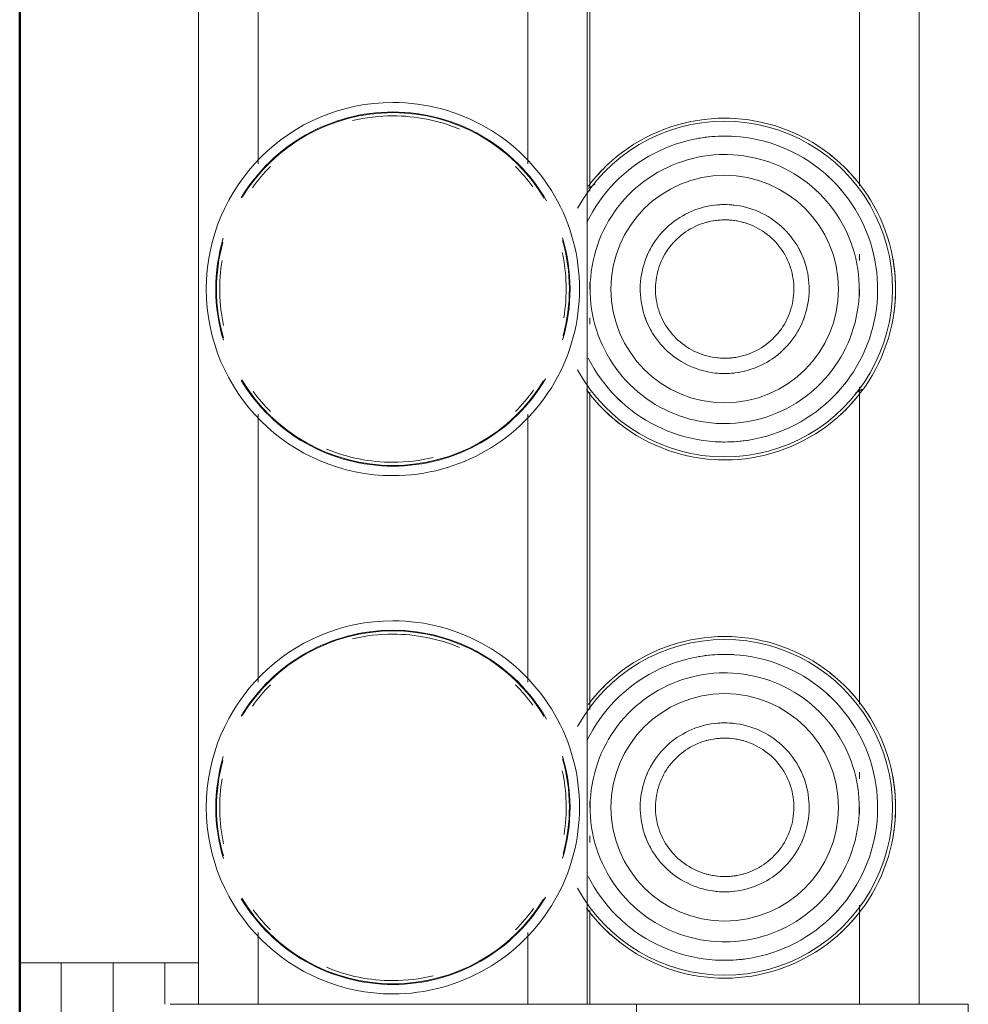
# Model space of a CAD drawing. Header units: millimetres. Extents: x 26623 to 48924, y 4737 to 39091.
# Tile 60 of 89: x 34063 to 34155, y 36442 to 36537. Entities that reach past the tile are written whole.
import ezdxf

# ---------------------------------------------------------------- set-up
doc = ezdxf.new("R2010")
doc.units = ezdxf.units.MM
doc.linetypes.add('ADSK_Скрыто', pattern=[300, 150, -150])
for name, color, linetype, lineweight in [('A-DETL-____-HDLN', 90, 'ADSK_Скрыто', 9), ('A-WALL-____-MCUT', 113, 'Continuous', 50), ('A-WALL-____-OTLN', 113, 'Continuous', 20), ('M-EQPM-____-OTLN', 50, 'Continuous', 20)]:
    doc.layers.add(name, color=color, linetype=linetype, lineweight=lineweight)

# ---------------------------------------------------------------- blocks, each defined once
blk = doc.blocks.new('Прямая форма - V line-612541-В_Этаж 03_Водопровод')
at = {"layer": 'A-WALL-____-MCUT', "color": 9}
blk.add_line((400, 0), (7702.211, 0), dxfattribs=at)
blk = doc.blocks.new('Прямая форма - SW - 019-612542-В_Этаж 03_Водопровод')
blk.add_blockref('Прямая форма - V line-612541-В_Этаж 03_Водопровод', (0, 0))
blk = doc.blocks.new('V line_ifc_RVT-1-В_Этаж 03_Водопровод')
at = {"layer": 'A-WALL-____-OTLN', "color": 253, "lineweight": 20, "rotation": 90}
blk.add_blockref('Прямая форма - SW - 019-612542-В_Этаж 03_Водопровод', (34063.24, 30037.635), dxfattribs=at)
blk = doc.blocks.new('ADSK_Коллектор с регулирующими клапанами и расходомерами - N5-1658361-В_Этаж 03_Водопровод')
at = {"layer": 'M-EQPM-____-OTLN'}
for p, q in [((262, 91.5), (250, 91.5)), ((250, 91.5), (250, 85)), ((250, 86.75), (62, 86.75)), ((250, 59.5), (250, 85)), ((171.058, 81), (140.831, 81)), ((178.238, 81), (177.62, 81)), ((181.608, 81), (181, 81)), ((221.058, 81), (190.438, 81)), ((191.03, 80.627), (190.669, 81.253)), ((228.238, 81), (227.62, 81)), ((231.608, 81), (231, 81)), ((250, 81), (240.438, 81)), ((262, 59.5), (250, 59.5)), ((250, 59.5), (250, 53)), ((170.896, 55.5), (171.275, 54.843)), ((250, 54.75), (62, 54.75)), ((140.942, 55), (171.564, 55)), ((180.392, 55), (181, 55)), ((183.762, 55), (184.38, 55)), ((190.942, 55), (221.564, 55)), ((230.392, 55), (231, 55)), ((233.762, 55), (234.38, 55)), ((240.942, 55), (250, 55)), ((250, 18.5), (250, 53)), ((168.929, 49), (143.071, 49)), ((218.929, 49), (193.071, 49)), ((250, 49), (243.071, 49)), ((143.071, 23), (168.929, 23)), ((193.071, 23), (218.929, 23)), ((243.071, 23), (250, 23)), ((250, 14.5), (250, 18.5)), ((62, 17.25), (250, 17.25)), ((246, 14), (246, 17.25)), ((250, 14), (246, 14)), ((246, 14), (246, 11.657)), ((246, 10.172), (246, 11.657)), ((246, 9), (246, 10.172)), ((266, 9), (246, 9)), ((246, 9), (246, 6.657)), ((246, 5.172), (246, 6.657)), ((246, 4), (246, 5.172)), ((246, 4), (246, 0)), ((256, 4), (246, 4)), ((246, 0), (256, 0))]:
    blk.add_line(p, q, dxfattribs=at)
at = {"layer": 'M-EQPM-____-OTLN', "flags": 128}
for points in [[(197.483, 68), (197.47, 68.659), (197.43, 69.317), (197.364, 69.973), (197.272, 70.626), (197.154, 71.275), (197.011, 71.918), (196.841, 72.555), (196.646, 73.185), (196.426, 73.807), (196.182, 74.419), (195.913, 75.021), (195.62, 75.611), (195.304, 76.19), (194.965, 76.756), (194.604, 77.307), (194.221, 77.844), (193.817, 78.364), (193.392, 78.869), (192.947, 79.355), (192.484, 79.824), (192.002, 80.274), (191.502, 80.704), (190.986, 81.114), (190.453, 81.503), (189.906, 81.87), (189.344, 82.215), (188.769, 82.537), (188.181, 82.836), (187.582, 83.112), (186.973, 83.363), (186.354, 83.589), (185.726, 83.791), (185.091, 83.967), (184.449, 84.118), (183.802, 84.243), (183.15, 84.342), (182.495, 84.415), (181.837, 84.462), (181.178, 84.482), (180.519, 84.476), (179.86, 84.443), (179.204, 84.385), (178.55, 84.3), (177.9, 84.189), (177.255, 84.052), (176.616, 83.889), (175.984, 83.701), (175.36, 83.488), (174.746, 83.25), (174.141, 82.988), (173.547, 82.702), (172.965, 82.392), (172.396, 82.059), (171.84, 81.704), (171.3, 81.326), (170.775, 80.928), (170.266, 80.509), (169.774, 80.069), (169.301, 79.611), (168.846, 79.134), (168.41, 78.639), (167.995, 78.127), (167.6, 77.599), (167.227, 77.055), (166.876, 76.497), (166.547, 75.925), (166.242, 75.341), (165.96, 74.745), (165.703, 74.138), (165.469, 73.522), (165.261, 72.896), (165.078, 72.263), (164.92, 71.623), (164.788, 70.977), (164.682, 70.326), (164.602, 69.672), (164.548, 69.015), (164.521, 68.356), (164.517, 68)], [(247.483, 68), (247.47, 68.659), (247.43, 69.317), (247.364, 69.973), (247.272, 70.626), (247.154, 71.275), (247.011, 71.918), (246.841, 72.555), (246.646, 73.185), (246.426, 73.807), (246.182, 74.419), (245.913, 75.021), (245.62, 75.611), (245.304, 76.19), (244.965, 76.756), (244.604, 77.307), (244.221, 77.844), (243.817, 78.364), (243.392, 78.869), (242.947, 79.355), (242.484, 79.824), (242.002, 80.274), (241.502, 80.704), (240.986, 81.114), (240.453, 81.503), (239.906, 81.87), (239.344, 82.215), (238.769, 82.537), (238.181, 82.836), (237.582, 83.112), (236.973, 83.363), (236.354, 83.589), (235.726, 83.791), (235.091, 83.967), (234.449, 84.118), (233.802, 84.243), (233.15, 84.342), (232.495, 84.415), (231.837, 84.462), (231.178, 84.482), (230.519, 84.476), (229.86, 84.443), (229.204, 84.385), (228.55, 84.3), (227.9, 84.189), (227.255, 84.052), (226.616, 83.889), (225.984, 83.701), (225.36, 83.488), (224.746, 83.25), (224.141, 82.988), (223.547, 82.702), (222.965, 82.392), (222.396, 82.059), (221.84, 81.704), (221.3, 81.326), (220.775, 80.928), (220.266, 80.509), (219.774, 80.069), (219.301, 79.611), (218.846, 79.134), (218.41, 78.639), (217.995, 78.127), (217.6, 77.599), (217.227, 77.055), (216.876, 76.497), (216.547, 75.925), (216.242, 75.341), (215.96, 74.745), (215.703, 74.138), (215.469, 73.522), (215.261, 72.896), (215.078, 72.263), (214.92, 71.623), (214.788, 70.977), (214.682, 70.326), (214.602, 69.672), (214.548, 69.015), (214.521, 68.356), (214.517, 68)], [(195.756, 68), (195.744, 68.59), (195.709, 69.179), (195.65, 69.766), (195.567, 70.351), (195.462, 70.932), (195.333, 71.507), (195.181, 72.078), (195.007, 72.642), (194.81, 73.198), (194.591, 73.746), (194.35, 74.285), (194.088, 74.814), (193.805, 75.332), (193.502, 75.838), (193.178, 76.332), (192.835, 76.812), (192.474, 77.278), (192.093, 77.73), (191.695, 78.166), (191.28, 78.585), (190.849, 78.988), (190.402, 79.373), (189.939, 79.74), (189.463, 80.088), (188.973, 80.416), (188.47, 80.725), (187.955, 81.014), (187.429, 81.282), (186.893, 81.528), (186.347, 81.753), (185.793, 81.956), (185.231, 82.136), (184.662, 82.294), (184.087, 82.429), (183.508, 82.541), (182.924, 82.63), (182.338, 82.695), (181.749, 82.737), (181.159, 82.755), (180.569, 82.749), (179.98, 82.72), (179.392, 82.668), (178.807, 82.592), (178.225, 82.492), (177.647, 82.37), (177.076, 82.224), (176.51, 82.056), (175.951, 81.865), (175.401, 81.652), (174.859, 81.417), (174.328, 81.161), (173.807, 80.884), (173.297, 80.586), (172.8, 80.268), (172.316, 79.93), (171.846, 79.573), (171.391, 79.198), (170.951, 78.805), (170.527, 78.394), (170.119, 77.967), (169.729, 77.524), (169.358, 77.066), (169.004, 76.593), (168.67, 76.106), (168.356, 75.607), (168.062, 75.095), (167.789, 74.572), (167.536, 74.038), (167.306, 73.495), (167.097, 72.943), (166.91, 72.383), (166.746, 71.816), (166.605, 71.243), (166.487, 70.665), (166.392, 70.082), (166.32, 69.496), (166.272, 68.908), (166.248, 68.319), (166.244, 68)], [(245.756, 68), (245.744, 68.59), (245.709, 69.179), (245.65, 69.766), (245.567, 70.351), (245.462, 70.932), (245.333, 71.507), (245.181, 72.078), (245.007, 72.642), (244.81, 73.198), (244.591, 73.746), (244.35, 74.285), (244.088, 74.814), (243.805, 75.332), (243.502, 75.838), (243.178, 76.332), (242.835, 76.812), (242.474, 77.278), (242.093, 77.73), (241.695, 78.166), (241.28, 78.585), (240.849, 78.988), (240.402, 79.373), (239.939, 79.74), (239.463, 80.088), (238.973, 80.416), (238.47, 80.725), (237.955, 81.014), (237.429, 81.282), (236.893, 81.528), (236.347, 81.753), (235.793, 81.956), (235.231, 82.136), (234.662, 82.294), (234.087, 82.429), (233.508, 82.541), (232.924, 82.63), (232.338, 82.695), (231.749, 82.737), (231.159, 82.755), (230.569, 82.749), (229.98, 82.72), (229.392, 82.668), (228.807, 82.592), (228.225, 82.492), (227.647, 82.37), (227.076, 82.224), (226.51, 82.056), (225.951, 81.865), (225.401, 81.652), (224.859, 81.417), (224.328, 81.161), (223.807, 80.884), (223.297, 80.586), (222.8, 80.268), (222.316, 79.93), (221.846, 79.573), (221.391, 79.198), (220.951, 78.805), (220.527, 78.394), (220.119, 77.967), (219.729, 77.524), (219.358, 77.066), (219.004, 76.593), (218.67, 76.106), (218.356, 75.607), (218.062, 75.095), (217.789, 74.572), (217.536, 74.038), (217.306, 73.495), (217.097, 72.943), (216.91, 72.383), (216.746, 71.816), (216.605, 71.243), (216.487, 70.665), (216.392, 70.082), (216.32, 69.496), (216.272, 68.908), (216.248, 68.319), (216.244, 68)], [(193.978, 68), (193.968, 68.519), (193.937, 69.037), (193.885, 69.554), (193.813, 70.068), (193.72, 70.578), (193.606, 71.085), (193.473, 71.587), (193.32, 72.083), (193.146, 72.572), (192.954, 73.054), (192.742, 73.528), (192.512, 73.993), (192.263, 74.449), (191.996, 74.894), (191.711, 75.328), (191.41, 75.751), (191.092, 76.161), (190.757, 76.558), (190.407, 76.941), (190.042, 77.31), (189.663, 77.664), (189.269, 78.003), (188.863, 78.326), (188.443, 78.632), (188.012, 78.921), (187.57, 79.193), (187.117, 79.446), (186.654, 79.682), (186.183, 79.899), (185.703, 80.096), (185.215, 80.275), (184.721, 80.433), (184.221, 80.572), (183.716, 80.691), (183.206, 80.79), (182.693, 80.867), (182.177, 80.925), (181.659, 80.962), (181.14, 80.978), (180.621, 80.973), (180.103, 80.947), (179.586, 80.901), (179.071, 80.834), (178.559, 80.747), (178.051, 80.639), (177.548, 80.511), (177.051, 80.363), (176.559, 80.195), (176.075, 80.008), (175.599, 79.801), (175.132, 79.576), (174.673, 79.332), (174.225, 79.07), (173.788, 78.79), (173.362, 78.493), (172.949, 78.179), (172.548, 77.849), (172.161, 77.503), (171.788, 77.142), (171.43, 76.766), (171.087, 76.377), (170.76, 75.974), (170.449, 75.558), (170.155, 75.13), (169.879, 74.69), (169.62, 74.24), (169.38, 73.78), (169.158, 73.311), (168.955, 72.833), (168.772, 72.348), (168.607, 71.855), (168.463, 71.356), (168.339, 70.852), (168.235, 70.344), (168.152, 69.832), (168.089, 69.316), (168.046, 68.799), (168.025, 68.28), (168.022, 68)], [(243.978, 68), (243.968, 68.519), (243.937, 69.037), (243.885, 69.554), (243.813, 70.068), (243.72, 70.578), (243.606, 71.085), (243.473, 71.587), (243.32, 72.083), (243.146, 72.572), (242.954, 73.054), (242.742, 73.528), (242.512, 73.993), (242.263, 74.449), (241.996, 74.894), (241.711, 75.328), (241.41, 75.751), (241.092, 76.161), (240.757, 76.558), (240.407, 76.941), (240.042, 77.31), (239.663, 77.664), (239.269, 78.003), (238.863, 78.326), (238.443, 78.632), (238.012, 78.921), (237.57, 79.193), (237.117, 79.446), (236.654, 79.682), (236.183, 79.899), (235.703, 80.096), (235.215, 80.275), (234.721, 80.433), (234.221, 80.572), (233.716, 80.691), (233.206, 80.79), (232.693, 80.867), (232.177, 80.925), (231.659, 80.962), (231.14, 80.978), (230.621, 80.973), (230.103, 80.947), (229.586, 80.901), (229.071, 80.834), (228.559, 80.747), (228.051, 80.639), (227.548, 80.511), (227.051, 80.363), (226.559, 80.195), (226.075, 80.008), (225.599, 79.801), (225.132, 79.576), (224.673, 79.332), (224.225, 79.07), (223.788, 78.79), (223.362, 78.493), (222.949, 78.179), (222.548, 77.849), (222.161, 77.503), (221.788, 77.142), (221.43, 76.766), (221.087, 76.377), (220.76, 75.974), (220.449, 75.558), (220.155, 75.13), (219.879, 74.69), (219.62, 74.24), (219.38, 73.78), (219.158, 73.311), (218.955, 72.833), (218.772, 72.348), (218.607, 71.855), (218.463, 71.356), (218.339, 70.852), (218.235, 70.344), (218.152, 69.832), (218.089, 69.316), (218.046, 68.799), (218.025, 68.28), (218.022, 68)], [(189.15, 68), (189.143, 68.326), (189.124, 68.651), (189.091, 68.976), (189.046, 69.298), (188.988, 69.619), (188.916, 69.937), (188.833, 70.252), (188.736, 70.564), (188.628, 70.871), (188.507, 71.174), (188.374, 71.471), (188.229, 71.764), (188.073, 72.05), (187.905, 72.329), (187.726, 72.602), (187.537, 72.867), (187.337, 73.125), (187.127, 73.374), (186.907, 73.615), (186.678, 73.846), (186.44, 74.069), (186.193, 74.282), (185.937, 74.484), (185.674, 74.676), (185.403, 74.858), (185.126, 75.029), (184.841, 75.188), (184.551, 75.336), (184.255, 75.472), (183.953, 75.596), (183.647, 75.708), (183.337, 75.808), (183.023, 75.895), (182.705, 75.97), (182.385, 76.031), (182.063, 76.08), (181.739, 76.116), (181.414, 76.139), (181.088, 76.15), (180.762, 76.147), (180.436, 76.13), (180.112, 76.101), (179.788, 76.059), (179.467, 76.005), (179.148, 75.937), (178.832, 75.856), (178.52, 75.763), (178.211, 75.658), (177.907, 75.54), (177.608, 75.411), (177.315, 75.269), (177.027, 75.116), (176.746, 74.951), (176.471, 74.776), (176.204, 74.589), (175.944, 74.392), (175.692, 74.185), (175.449, 73.968), (175.215, 73.741), (174.99, 73.505), (174.775, 73.26), (174.57, 73.007), (174.374, 72.746), (174.19, 72.477), (174.016, 72.201), (173.854, 71.919), (173.703, 71.63), (173.564, 71.335), (173.436, 71.035), (173.321, 70.73), (173.218, 70.421), (173.127, 70.108), (173.049, 69.791), (172.984, 69.472), (172.932, 69.15), (172.892, 68.827), (172.865, 68.502), (172.852, 68.176), (172.85, 68)], [(239.15, 68), (239.143, 68.326), (239.124, 68.651), (239.091, 68.976), (239.046, 69.298), (238.988, 69.619), (238.916, 69.937), (238.833, 70.252), (238.736, 70.564), (238.628, 70.871), (238.507, 71.174), (238.374, 71.471), (238.229, 71.764), (238.073, 72.05), (237.905, 72.329), (237.726, 72.602), (237.537, 72.867), (237.337, 73.125), (237.127, 73.374), (236.907, 73.615), (236.678, 73.846), (236.44, 74.069), (236.193, 74.282), (235.937, 74.484), (235.674, 74.676), (235.403, 74.858), (235.126, 75.029), (234.841, 75.188), (234.551, 75.336), (234.255, 75.472), (233.953, 75.596), (233.647, 75.708), (233.337, 75.808), (233.023, 75.895), (232.705, 75.97), (232.385, 76.031), (232.063, 76.08), (231.739, 76.116), (231.414, 76.139), (231.088, 76.15), (230.762, 76.147), (230.436, 76.13), (230.112, 76.101), (229.788, 76.059), (229.467, 76.005), (229.148, 75.937), (228.832, 75.856), (228.52, 75.763), (228.211, 75.658), (227.907, 75.54), (227.608, 75.411), (227.315, 75.269), (227.027, 75.116), (226.746, 74.951), (226.471, 74.776), (226.204, 74.589), (225.944, 74.392), (225.692, 74.185), (225.449, 73.968), (225.215, 73.741), (224.99, 73.505), (224.775, 73.26), (224.57, 73.007), (224.374, 72.746), (224.19, 72.477), (224.016, 72.201), (223.854, 71.919), (223.703, 71.63), (223.564, 71.335), (223.436, 71.035), (223.321, 70.73), (223.218, 70.421), (223.127, 70.108), (223.049, 69.791), (222.984, 69.472), (222.932, 69.15), (222.892, 68.827), (222.865, 68.502), (222.852, 68.176), (222.85, 68)], [(187.676, 68), (187.671, 68.267), (187.655, 68.534), (187.628, 68.799), (187.591, 69.064), (187.543, 69.326), (187.485, 69.587), (187.416, 69.845), (187.337, 70.1), (187.248, 70.352), (187.149, 70.6), (187.04, 70.844), (186.922, 71.083), (186.794, 71.317), (186.656, 71.546), (186.51, 71.77), (186.355, 71.987), (186.191, 72.198), (186.019, 72.402), (185.839, 72.599), (185.651, 72.789), (185.456, 72.971), (185.254, 73.145), (185.044, 73.311), (184.829, 73.469), (184.607, 73.618), (184.38, 73.757), (184.147, 73.888), (183.909, 74.009), (183.666, 74.121), (183.419, 74.222), (183.168, 74.314), (182.914, 74.396), (182.657, 74.467), (182.397, 74.528), (182.135, 74.579), (181.871, 74.619), (181.605, 74.649), (181.339, 74.667), (181.072, 74.676), (180.805, 74.673), (180.538, 74.66), (180.272, 74.636), (180.008, 74.602), (179.744, 74.557), (179.483, 74.501), (179.224, 74.436), (178.968, 74.359), (178.716, 74.273), (178.467, 74.177), (178.222, 74.07), (177.981, 73.955), (177.746, 73.829), (177.515, 73.694), (177.29, 73.55), (177.071, 73.398), (176.858, 73.236), (176.652, 73.066), (176.453, 72.888), (176.261, 72.703), (176.077, 72.509), (175.901, 72.309), (175.733, 72.102), (175.573, 71.888), (175.422, 71.667), (175.279, 71.441), (175.146, 71.21), (175.023, 70.973), (174.909, 70.732), (174.804, 70.486), (174.71, 70.236), (174.625, 69.983), (174.551, 69.727), (174.487, 69.467), (174.434, 69.206), (174.391, 68.942), (174.358, 68.677), (174.337, 68.411), (174.326, 68.144), (174.324, 68)], [(237.676, 68), (237.671, 68.267), (237.655, 68.534), (237.628, 68.799), (237.591, 69.064), (237.543, 69.326), (237.485, 69.587), (237.416, 69.845), (237.337, 70.1), (237.248, 70.352), (237.149, 70.6), (237.04, 70.844), (236.922, 71.083), (236.794, 71.317), (236.656, 71.546), (236.51, 71.77), (236.355, 71.987), (236.191, 72.198), (236.019, 72.402), (235.839, 72.599), (235.651, 72.789), (235.456, 72.971), (235.254, 73.145), (235.044, 73.311), (234.829, 73.469), (234.607, 73.618), (234.38, 73.757), (234.147, 73.888), (233.909, 74.009), (233.666, 74.121), (233.419, 74.222), (233.168, 74.314), (232.914, 74.396), (232.657, 74.467), (232.397, 74.528), (232.135, 74.579), (231.871, 74.619), (231.605, 74.649), (231.339, 74.667), (231.072, 74.676), (230.805, 74.673), (230.538, 74.66), (230.272, 74.636), (230.008, 74.602), (229.744, 74.557), (229.483, 74.501), (229.224, 74.436), (228.968, 74.359), (228.716, 74.273), (228.467, 74.177), (228.222, 74.07), (227.981, 73.955), (227.746, 73.829), (227.515, 73.694), (227.29, 73.55), (227.071, 73.398), (226.858, 73.236), (226.652, 73.066), (226.453, 72.888), (226.261, 72.703), (226.077, 72.509), (225.901, 72.309), (225.733, 72.102), (225.573, 71.888), (225.422, 71.667), (225.279, 71.441), (225.146, 71.21), (225.023, 70.973), (224.909, 70.732), (224.804, 70.486), (224.71, 70.236), (224.625, 69.983), (224.551, 69.727), (224.487, 69.467), (224.434, 69.206), (224.391, 68.942), (224.358, 68.677), (224.337, 68.411), (224.326, 68.144), (224.324, 68)], [(164.517, 68), (164.53, 67.341), (164.57, 66.683), (164.636, 66.027), (164.728, 65.374), (164.846, 64.725), (164.989, 64.082), (165.159, 63.445), (165.354, 62.815), (165.574, 62.193), (165.818, 61.581), (166.087, 60.979), (166.38, 60.389), (166.696, 59.81), (167.035, 59.244), (167.396, 58.693), (167.779, 58.156), (168.183, 57.636), (168.608, 57.131), (169.053, 56.645), (169.516, 56.176), (169.998, 55.726), (170.498, 55.296), (171.014, 54.886), (171.073, 54.843)], [(166.244, 68), (166.256, 67.41), (166.291, 66.821), (166.35, 66.234), (166.433, 65.649), (166.538, 65.068), (166.667, 64.493), (166.819, 63.922), (166.993, 63.358), (167.19, 62.802), (167.409, 62.254), (167.65, 61.715), (167.912, 61.186), (168.195, 60.668), (168.498, 60.162), (168.822, 59.668), (169.165, 59.188), (169.526, 58.722), (169.907, 58.27), (170.305, 57.834), (170.72, 57.415), (171.151, 57.012), (171.598, 56.627), (172.061, 56.26), (172.537, 55.912), (173.027, 55.584), (173.53, 55.275), (174.045, 54.986), (174.571, 54.718)], [(168.022, 68), (168.032, 67.481), (168.063, 66.963), (168.115, 66.446), (168.187, 65.932), (168.28, 65.422), (168.394, 64.915), (168.527, 64.413), (168.68, 63.917), (168.854, 63.428), (169.046, 62.946), (169.258, 62.472), (169.488, 62.007), (169.737, 61.551), (170.004, 61.106), (170.289, 60.672), (170.59, 60.249), (170.908, 59.839), (171.243, 59.442), (171.593, 59.059), (171.958, 58.69), (172.337, 58.336), (172.731, 57.997), (173.137, 57.674), (173.557, 57.368), (173.988, 57.079), (174.43, 56.807), (174.883, 56.554), (175.346, 56.318), (175.817, 56.101), (176.297, 55.904), (176.785, 55.725), (177.279, 55.567), (177.779, 55.428), (178.284, 55.309), (178.794, 55.21), (179.307, 55.133), (179.823, 55.075), (180.341, 55.038), (180.86, 55.022), (181.379, 55.027), (181.897, 55.053), (182.414, 55.099), (182.929, 55.166), (183.441, 55.253), (183.949, 55.361), (184.452, 55.489), (184.949, 55.637), (185.441, 55.805), (185.925, 55.992), (186.401, 56.199), (186.868, 56.424), (187.327, 56.668), (187.775, 56.93), (188.212, 57.21), (188.638, 57.507), (189.051, 57.821), (189.452, 58.151), (189.839, 58.497), (190.212, 58.858), (190.57, 59.234), (190.913, 59.623), (191.24, 60.026), (191.551, 60.442), (191.845, 60.87), (192.121, 61.31), (192.38, 61.76), (192.62, 62.22), (192.842, 62.689), (193.045, 63.167), (193.228, 63.652), (193.393, 64.145), (193.537, 64.644), (193.661, 65.148), (193.765, 65.656), (193.848, 66.168), (193.911, 66.684), (193.954, 67.201), (193.975, 67.72), (193.978, 68)], [(172.85, 68), (172.857, 67.674), (172.876, 67.349), (172.909, 67.024), (172.954, 66.702), (173.012, 66.381), (173.084, 66.063), (173.167, 65.748), (173.264, 65.436), (173.372, 65.129), (173.493, 64.826), (173.626, 64.529), (173.771, 64.236), (173.927, 63.95), (174.095, 63.671), (174.274, 63.398), (174.463, 63.133), (174.663, 62.875), (174.873, 62.626), (175.093, 62.385), (175.322, 62.154), (175.56, 61.931), (175.807, 61.718), (176.063, 61.516), (176.326, 61.324), (176.597, 61.142), (176.874, 60.971), (177.159, 60.812), (177.449, 60.664), (177.745, 60.528), (178.047, 60.404), (178.353, 60.292), (178.663, 60.192), (178.977, 60.105), (179.295, 60.03), (179.615, 59.969), (179.937, 59.92), (180.261, 59.884), (180.586, 59.861), (180.912, 59.85), (181.238, 59.853), (181.564, 59.87), (181.888, 59.899), (182.212, 59.941), (182.533, 59.995), (182.852, 60.063), (183.168, 60.144), (183.48, 60.237), (183.789, 60.342), (184.093, 60.46), (184.392, 60.589), (184.685, 60.731), (184.973, 60.884), (185.254, 61.049), (185.529, 61.224), (185.796, 61.411), (186.056, 61.608), (186.308, 61.815), (186.551, 62.032), (186.785, 62.259), (187.01, 62.495), (187.225, 62.74), (187.43, 62.993), (187.626, 63.254), (187.81, 63.523), (187.984, 63.799), (188.146, 64.081), (188.297, 64.37), (188.436, 64.665), (188.564, 64.965), (188.679, 65.27), (188.782, 65.579), (188.873, 65.892), (188.951, 66.209), (189.016, 66.528), (189.068, 66.85), (189.108, 67.173), (189.135, 67.498), (189.148, 67.824), (189.15, 68)], [(174.324, 68), (174.329, 67.733), (174.345, 67.466), (174.372, 67.201), (174.409, 66.936), (174.457, 66.674), (174.515, 66.413), (174.584, 66.155), (174.663, 65.9), (174.752, 65.648), (174.851, 65.4), (174.96, 65.156), (175.078, 64.917), (175.206, 64.683), (175.344, 64.454), (175.49, 64.23), (175.645, 64.013), (175.809, 63.802), (175.981, 63.598), (176.161, 63.401), (176.349, 63.211), (176.544, 63.029), (176.746, 62.855), (176.956, 62.689), (177.171, 62.531), (177.393, 62.382), (177.62, 62.243), (177.853, 62.112), (178.091, 61.991), (178.334, 61.879), (178.581, 61.778), (178.832, 61.686), (179.086, 61.604), (179.343, 61.533), (179.603, 61.472), (179.865, 61.421), (180.129, 61.381), (180.395, 61.351), (180.661, 61.333), (180.928, 61.324), (181.195, 61.327), (181.462, 61.34), (181.728, 61.364), (181.992, 61.398), (182.256, 61.443), (182.517, 61.499), (182.776, 61.564), (183.032, 61.641), (183.284, 61.727), (183.533, 61.823), (183.778, 61.93), (184.019, 62.045), (184.254, 62.171), (184.485, 62.306), (184.71, 62.45), (184.929, 62.602), (185.142, 62.764), (185.348, 62.934), (185.547, 63.112), (185.739, 63.297), (185.923, 63.491), (186.099, 63.691), (186.267, 63.898), (186.427, 64.112), (186.578, 64.333), (186.721, 64.559), (186.854, 64.79), (186.977, 65.027), (187.091, 65.268), (187.196, 65.514), (187.29, 65.764), (187.375, 66.017), (187.449, 66.273), (187.513, 66.533), (187.566, 66.794), (187.609, 67.058), (187.642, 67.323), (187.663, 67.589), (187.674, 67.856), (187.676, 68)], [(187.672, 54.839), (188.193, 55.116), (188.703, 55.414), (189.2, 55.732), (189.684, 56.07), (190.154, 56.427), (190.609, 56.802), (191.049, 57.195), (191.473, 57.606), (191.881, 58.033), (192.271, 58.476), (192.642, 58.934), (192.996, 59.407), (193.33, 59.894), (193.644, 60.393), (193.938, 60.905), (194.211, 61.428), (194.464, 61.962), (194.694, 62.505), (194.903, 63.057), (195.09, 63.617), (195.254, 64.184), (195.395, 64.757), (195.513, 65.335), (195.608, 65.918), (195.68, 66.504), (195.728, 67.092), (195.752, 67.681), (195.756, 68)], [(190.7, 54.674), (191.225, 55.072), (191.734, 55.491), (192.226, 55.931), (192.699, 56.389), (193.154, 56.866), (193.59, 57.361), (194.005, 57.873), (194.4, 58.401), (194.773, 58.945), (195.124, 59.503), (195.453, 60.075), (195.758, 60.659), (196.04, 61.255), (196.297, 61.862), (196.531, 62.478), (196.739, 63.104), (196.922, 63.737), (197.08, 64.377), (197.212, 65.023), (197.318, 65.674), (197.398, 66.328), (197.452, 66.985), (197.479, 67.644), (197.483, 68)], [(214.517, 68), (214.53, 67.341), (214.57, 66.683), (214.636, 66.027), (214.728, 65.374), (214.846, 64.725), (214.989, 64.082), (215.159, 63.445), (215.354, 62.815), (215.574, 62.193), (215.818, 61.581), (216.087, 60.979), (216.38, 60.389), (216.696, 59.81), (217.035, 59.244), (217.396, 58.693), (217.779, 58.156), (218.183, 57.636), (218.608, 57.131), (219.053, 56.645), (219.516, 56.176), (219.998, 55.726), (220.498, 55.296), (221.014, 54.886), (221.073, 54.843)], [(216.244, 68), (216.256, 67.41), (216.291, 66.821), (216.35, 66.234), (216.433, 65.649), (216.538, 65.068), (216.667, 64.493), (216.819, 63.922), (216.993, 63.358), (217.19, 62.802), (217.409, 62.254), (217.65, 61.715), (217.912, 61.186), (218.195, 60.668), (218.498, 60.162), (218.822, 59.668), (219.165, 59.188), (219.526, 58.722), (219.907, 58.27), (220.305, 57.834), (220.72, 57.415), (221.151, 57.012), (221.598, 56.627), (222.061, 56.26), (222.537, 55.912), (223.027, 55.584), (223.53, 55.275), (224.045, 54.986), (224.571, 54.718)], [(218.022, 68), (218.032, 67.481), (218.063, 66.963), (218.115, 66.446), (218.187, 65.932), (218.28, 65.422), (218.394, 64.915), (218.527, 64.413), (218.68, 63.917), (218.854, 63.428), (219.046, 62.946), (219.258, 62.472), (219.488, 62.007), (219.737, 61.551), (220.004, 61.106), (220.289, 60.672), (220.59, 60.249), (220.908, 59.839), (221.243, 59.442), (221.593, 59.059), (221.958, 58.69), (222.337, 58.336), (222.731, 57.997), (223.137, 57.674), (223.557, 57.368), (223.988, 57.079), (224.43, 56.807), (224.883, 56.554), (225.346, 56.318), (225.817, 56.101), (226.297, 55.904), (226.785, 55.725), (227.279, 55.567), (227.779, 55.428), (228.284, 55.309), (228.794, 55.21), (229.307, 55.133), (229.823, 55.075), (230.341, 55.038), (230.86, 55.022), (231.379, 55.027), (231.897, 55.053), (232.414, 55.099), (232.929, 55.166), (233.441, 55.253), (233.949, 55.361), (234.452, 55.489), (234.949, 55.637), (235.441, 55.805), (235.925, 55.992), (236.401, 56.199), (236.868, 56.424), (237.327, 56.668), (237.775, 56.93), (238.212, 57.21), (238.638, 57.507), (239.051, 57.821), (239.452, 58.151), (239.839, 58.497), (240.212, 58.858), (240.57, 59.234), (240.913, 59.623), (241.24, 60.026), (241.551, 60.442), (241.845, 60.87), (242.121, 61.31), (242.38, 61.76), (242.62, 62.22), (242.842, 62.689), (243.045, 63.167), (243.228, 63.652), (243.393, 64.145), (243.537, 64.644), (243.661, 65.148), (243.765, 65.656), (243.848, 66.168), (243.911, 66.684), (243.954, 67.201), (243.975, 67.72), (243.978, 68)], [(222.85, 68), (222.857, 67.674), (222.876, 67.349), (222.909, 67.024), (222.954, 66.702), (223.012, 66.381), (223.084, 66.063), (223.167, 65.748), (223.264, 65.436), (223.372, 65.129), (223.493, 64.826), (223.626, 64.529), (223.771, 64.236), (223.927, 63.95), (224.095, 63.671), (224.274, 63.398), (224.463, 63.133), (224.663, 62.875), (224.873, 62.626), (225.093, 62.385), (225.322, 62.154), (225.56, 61.931), (225.807, 61.718), (226.063, 61.516), (226.326, 61.324), (226.597, 61.142), (226.874, 60.971), (227.159, 60.812), (227.449, 60.664), (227.745, 60.528), (228.047, 60.404), (228.353, 60.292), (228.663, 60.192), (228.977, 60.105), (229.295, 60.03), (229.615, 59.969), (229.937, 59.92), (230.261, 59.884), (230.586, 59.861), (230.912, 59.85), (231.238, 59.853), (231.564, 59.87), (231.888, 59.899), (232.212, 59.941), (232.533, 59.995), (232.852, 60.063), (233.168, 60.144), (233.48, 60.237), (233.789, 60.342), (234.093, 60.46), (234.392, 60.589), (234.685, 60.731), (234.973, 60.884), (235.254, 61.049), (235.529, 61.224), (235.796, 61.411), (236.056, 61.608), (236.308, 61.815), (236.551, 62.032), (236.785, 62.259), (237.01, 62.495), (237.225, 62.74), (237.43, 62.993), (237.626, 63.254), (237.81, 63.523), (237.984, 63.799), (238.146, 64.081), (238.297, 64.37), (238.436, 64.665), (238.564, 64.965), (238.679, 65.27), (238.782, 65.579), (238.873, 65.892), (238.951, 66.209), (239.016, 66.528), (239.068, 66.85), (239.108, 67.173), (239.135, 67.498), (239.148, 67.824), (239.15, 68)], [(224.324, 68), (224.329, 67.733), (224.345, 67.466), (224.372, 67.201), (224.409, 66.936), (224.457, 66.674), (224.515, 66.413), (224.584, 66.155), (224.663, 65.9), (224.752, 65.648), (224.851, 65.4), (224.96, 65.156), (225.078, 64.917), (225.206, 64.683), (225.344, 64.454), (225.49, 64.23), (225.645, 64.013), (225.809, 63.802), (225.981, 63.598), (226.161, 63.401), (226.349, 63.211), (226.544, 63.029), (226.746, 62.855), (226.956, 62.689), (227.171, 62.531), (227.393, 62.382), (227.62, 62.243), (227.853, 62.112), (228.091, 61.991), (228.334, 61.879), (228.581, 61.778), (228.832, 61.686), (229.086, 61.604), (229.343, 61.533), (229.603, 61.472), (229.865, 61.421), (230.129, 61.381), (230.395, 61.351), (230.661, 61.333), (230.928, 61.324), (231.195, 61.327), (231.462, 61.34), (231.728, 61.364), (231.992, 61.398), (232.256, 61.443), (232.517, 61.499), (232.776, 61.564), (233.032, 61.641), (233.284, 61.727), (233.533, 61.823), (233.778, 61.93), (234.019, 62.045), (234.254, 62.171), (234.485, 62.306), (234.71, 62.45), (234.929, 62.602), (235.142, 62.764), (235.348, 62.934), (235.547, 63.112), (235.739, 63.297), (235.923, 63.491), (236.099, 63.691), (236.267, 63.898), (236.427, 64.112), (236.578, 64.333), (236.721, 64.559), (236.854, 64.79), (236.977, 65.027), (237.091, 65.268), (237.196, 65.514), (237.29, 65.764), (237.375, 66.017), (237.449, 66.273), (237.513, 66.533), (237.566, 66.794), (237.609, 67.058), (237.642, 67.323), (237.663, 67.589), (237.674, 67.856), (237.676, 68)], [(237.672, 54.839), (238.193, 55.116), (238.703, 55.414), (239.2, 55.732), (239.684, 56.07), (240.154, 56.427), (240.609, 56.802), (241.049, 57.195), (241.473, 57.606), (241.881, 58.033), (242.271, 58.476), (242.642, 58.934), (242.996, 59.407), (243.33, 59.894), (243.644, 60.393), (243.938, 60.905), (244.211, 61.428), (244.464, 61.962), (244.694, 62.505), (244.903, 63.057), (245.09, 63.617), (245.254, 64.184), (245.395, 64.757), (245.513, 65.335), (245.608, 65.918), (245.68, 66.504), (245.728, 67.092), (245.752, 67.681), (245.756, 68)], [(240.7, 54.674), (241.225, 55.072), (241.734, 55.491), (242.226, 55.931), (242.699, 56.389), (243.154, 56.866), (243.59, 57.361), (244.005, 57.873), (244.4, 58.401), (244.773, 58.945), (245.124, 59.503), (245.453, 60.075), (245.758, 60.659), (246.04, 61.255), (246.297, 61.862), (246.531, 62.478), (246.739, 63.104), (246.922, 63.737), (247.08, 64.377), (247.212, 65.023), (247.318, 65.674), (247.398, 66.328), (247.452, 66.985), (247.479, 67.644), (247.483, 68)]]:
    blk.add_lwpolyline(points, dxfattribs=at)
at = {"layer": 'M-EQPM-____-OTLN'}
for centre, radius, start, end in [((181, 68), 16.192, 360, 180), ((181, 68), 16.483, 80.75835, 100.47008), ((231, 68), 16.192, 360, 180), ((231, 68), 16.483, 80.86096, 100.47008), ((181, 68), 14.757, 86.41639, 92.84793), ((181, 68), 14.757, 86.40703, 92.84445), ((231, 68), 14.757, 86.41639, 92.84793), ((231, 68), 14.757, 86.40703, 92.84445), ((181, 68), 16.483, 129.05256, 142.00959), ((181, 68), 16.483, 42.70061, 52.23039), ((231, 68), 16.483, 129.05256, 142.00959), ((231, 68), 16.483, 42.70061, 52.23039), ((181, 68), 14.757, 129.44074, 138.1279), ((181, 68), 14.757, 129.43379, 138.12408), ((181, 68), 10.974, 0, 180), ((181, 68), 14.757, 45, 48.5734), ((181, 68), 14.757, 45, 48.56904), ((231, 68), 14.757, 129.67424, 138.1279), ((231, 68), 14.757, 129.67544, 138.12408), ((231, 68), 10.974, 0, 180), ((231, 68), 14.757, 45, 48.5734), ((231, 68), 14.757, 45, 48.56904), ((181, 68), 8.15, 107.95596, 120), ((181, 68), 8.15, 60, 71.66027), ((231, 68), 8.15, 107.95596, 120), ((231, 68), 8.15, 60, 71.66027), ((181, 68), 14.757, 360, 9.70044), ((181, 68), 14.757, 360, 9.69832), ((181, 68), 6.676, 164.57647, 180), ((231, 68), 6.676, 164.57647, 180), ((231, 68), 6.676, 360, 15.42353), ((231, 68), 14.757, 360, 8.57043), ((231, 68), 14.757, 360, 8.56604), ((181, 68), 16.483, 177.67651, 180), ((181, 68), 14.757, 176.62029, 180), ((181, 68), 14.757, 176.62442, 180), ((181, 68), 8.15, 173.60119, 180), ((181, 68), 6.676, 360, 10.37373), ((181, 68), 8.15, 360, 6.39546), ((181, 68), 16.483, 360, 2.64773), ((231, 68), 16.483, 177.67651, 180), ((231, 68), 14.757, 176.62029, 180), ((231, 68), 14.757, 176.62442, 180), ((231, 68), 8.15, 173.60119, 180), ((231, 68), 8.15, 360, 6.39546), ((231, 68), 16.483, 360, 2.64773), ((181, 68), 16.483, 180, 182.64773), ((181, 68), 16.192, 180, 241.20126), ((181, 68), 14.757, 180, 189.70044), ((181, 68), 14.757, 180, 189.69832), ((181, 68), 10.974, 180, 0), ((181, 68), 8.15, 180, 186.39546), ((181, 68), 6.676, 180, 195.42353), ((181, 68), 6.676, 349.62624, 360), ((181, 68), 16.192, 298.79863, 360), ((181, 68), 8.15, 353.60119, 360), ((181, 68), 14.757, 356.62442, 360), ((181, 68), 14.757, 356.62029, 360), ((181, 68), 16.483, 357.67651, 360), ((231, 68), 16.483, 180, 182.64773), ((231, 68), 16.192, 180, 241.20165), ((231, 68), 14.757, 180, 189.70044), ((231, 68), 14.757, 180, 189.69832), ((231, 68), 10.974, 180, 0), ((231, 68), 8.15, 180, 186.39546), ((231, 68), 6.676, 180, 195.42353), ((231, 68), 6.676, 344.57647, 360), ((231, 68), 16.192, 298.79824, 360), ((231, 68), 8.15, 353.60119, 360), ((231, 68), 14.757, 356.62442, 360), ((231, 68), 14.757, 356.62029, 360), ((231, 68), 16.483, 357.67651, 360), ((181, 68), 8.15, 240, 251.66027), ((181, 68), 8.15, 287.95596, 300), ((231, 68), 8.15, 240, 251.66027), ((231, 68), 8.15, 287.95596, 300), ((181, 68), 14.757, 309.43379, 318.12408), ((181, 68), 14.757, 309.44074, 318.1279), ((231, 68), 14.757, 309.43379, 318.12408), ((231, 68), 14.757, 309.44074, 318.1279), ((181, 68), 14.757, 225, 228.5734), ((181, 68), 14.757, 225, 228.56904), ((181, 68), 16.483, 309.05256, 322.00959), ((231, 68), 14.757, 225, 228.5734), ((231, 68), 14.757, 225, 228.56904), ((231, 68), 16.483, 309.05256, 322.00959), ((181, 68), 16.483, 222.70061, 232.23453), ((231, 68), 16.483, 222.70061, 232.23453), ((181, 36), 18, 360, 180), ((231, 36), 18, 360, 180), ((181, 36), 17.084, 73.33823, 106.80841), ((181, 36), 17.018, 74.57897, 106.00521), ((181, 36), 16.711, 80.47358, 102.18931), ((231, 36), 17.084, 73.33823, 106.80841), ((231, 36), 17.018, 74.57897, 106.00521), ((231, 36), 16.711, 80.98596, 102.18931), ((181, 36), 17.084, 119.91774, 180), ((181, 36), 17.018, 121.01314, 180), ((181, 36), 17.084, 360, 59.53495), ((181, 36), 17.018, 360, 58.6128), ((231, 36), 17.084, 119.91774, 180), ((231, 36), 17.018, 121.01314, 180), ((231, 36), 17.084, 360, 59.53495), ((231, 36), 17.018, 360, 58.6128), ((181, 36), 16.711, 126.21726, 135), ((181, 36), 16.711, 45, 54.23178), ((231, 36), 16.711, 126.21726, 135), ((231, 36), 16.711, 45, 54.23178), ((181, 36), 16.711, 157.4248, 180), ((231, 36), 16.711, 157.4248, 180), ((181, 36), 16.711, 360, 13.44584), ((231, 36), 16.711, 360, 13.44584), ((181, 36), 18, 180, 360), ((181, 36), 17.084, 180, 238.95436), ((181, 36), 17.018, 180, 238.6128), ((181, 36), 16.711, 180, 193.44584), ((181, 36), 17.018, 301.01315, 360), ((181, 36), 17.084, 301.04551, 360), ((181, 36), 16.711, 337.42481, 360), ((231, 36), 18, 180, 360), ((231, 36), 17.084, 180, 238.95473), ((231, 36), 17.018, 180, 238.6128), ((231, 36), 16.711, 180, 193.44584), ((231, 36), 17.018, 301.01315, 360), ((231, 36), 17.084, 301.04515, 360), ((231, 36), 16.711, 337.42481, 360), ((181, 36), 16.711, 225, 234.23178), ((181, 36), 16.711, 306.21727, 315), ((231, 36), 16.711, 225, 234.23178), ((231, 36), 16.711, 306.21727, 315), ((181, 36), 17.084, 253.33823, 286.80841), ((181, 36), 17.018, 254.57897, 286.00521), ((181, 36), 16.711, 260.47358, 282.18931), ((231, 36), 17.084, 253.33823, 286.80841), ((231, 36), 17.018, 254.57897, 286.00521), ((231, 36), 16.711, 260.47358, 282.18931)]:
    blk.add_arc(centre, radius, start, end, dxfattribs=at)

msp = doc.modelspace()

# ---------------------------------------------------------------- block references
at = {"lineweight": 9}
msp.add_blockref('V line_ifc_RVT-1-В_Этаж 03_Водопровод', (0, 0), dxfattribs=at)
at = {"layer": 'A-DETL-____-HDLN', "rotation": 270.0000468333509}
msp.add_blockref('ADSK_Коллектор с регулирующими клапанами и расходомерами - N5-1658361-В_Этаж 03_Водопровод', (34063.242, 36691.605), dxfattribs=at)

doc.saveas('drawing.dxf')
